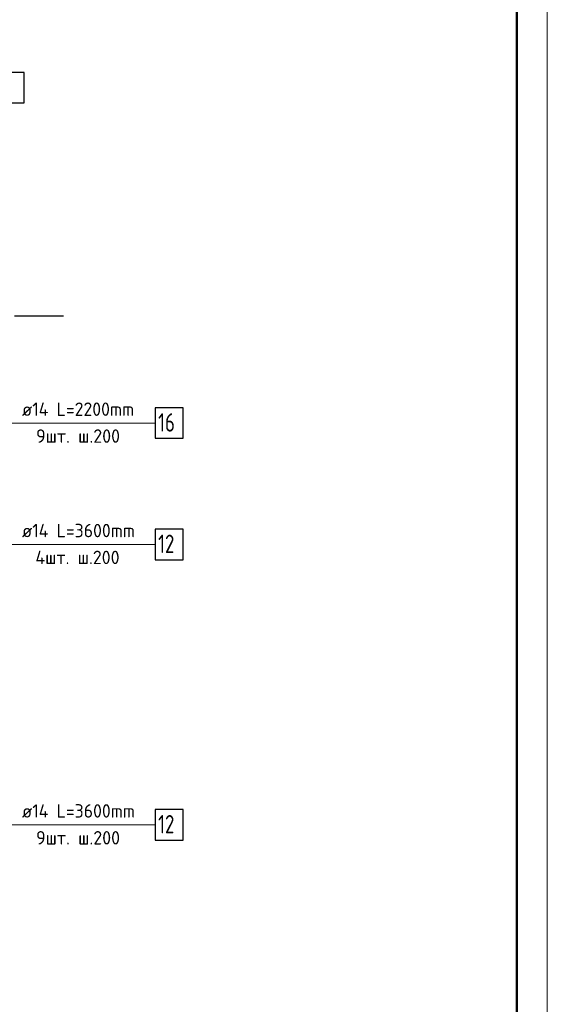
# Model space of a CAD drawing. Header units: millimetres. Extents: x 0 to 43617, y 0 to 59400.
# Tile 19 of 31: x 33357 to 42000, y 13260 to 29386. Entities that reach past the tile are written whole.
import ezdxf

# ---------------------------------------------------------------- set-up
doc = ezdxf.new("R2010")
doc.units = ezdxf.units.MM
doc.linetypes.add('______5', pattern=[1100, 800, -100, 100, -100])
for name, color, linetype, lineweight in [('Standard', 7, 'Continuous', 25), ('ДОП Верх по У', 7, 'Continuous', 25), ('Оси', 40, '______5', 18), ('Позиционная метка номер позиции', 7, 'Continuous', 13)]:
    doc.layers.add(name, color=color, linetype=linetype, lineweight=lineweight)
doc.styles.add('ISOCPEUR', font='txt')

msp = doc.modelspace()

# ---------------------------------------------------------------- linework, layer by layer
at = {"layer": 'Standard', "color": 7, "linetype": 'Continuous', "lineweight": 13, "transparency": 33554687}
msp.add_lwpolyline([(0, 0), (42000, 0), (42000, 59400), (0, 59400), (0, 0)], close=True, dxfattribs=at)
at = {"layer": 'Standard', "color": 7, "linetype": 'Continuous', "lineweight": 18, "transparency": 33554687}
msp.add_lwpolyline([(42000, 59400), (0, 59400), (0, 0), (42000, 0), (42000, 59400)], dxfattribs=at)
at = {"layer": 'Standard', "color": 7, "linetype": 'Continuous', "lineweight": 13, "transparency": 33554687}
msp.add_lwpolyline([(42000, 59400), (0, 59400), (0, 0), (42000, 0), (42000, 59400)], dxfattribs=at)
at = {"layer": 'Standard', "color": 7, "linetype": 'Continuous', "lineweight": 50, "transparency": 33554687}
msp.add_lwpolyline([(2000, 58900), (41500, 58900), (41500, 500), (2000, 500), (2000, 58900)], close=True, dxfattribs=at)
at = {"layer": 'ДОП Верх по У', "color": 7, "linetype": 'Continuous', "lineweight": 13, "transparency": 33554687}
for p, q in [((33374, 22780), (35482, 22780)), ((33374, 20792), (35482, 20792)), ((33374, 16200), (35482, 16200))]:
    msp.add_line(p, q, dxfattribs=at)
at = {"layer": 'ДОП Верх по У', "color": 7, "linetype": 'Continuous', "lineweight": 25, "transparency": 33554687}
for points in [[(32910, 28022), (33430, 28022), (33430, 28522), (32910, 28522), (32910, 28022)], [(35574, 22530), (36034, 22530), (36034, 23030), (35574, 23030), (35574, 22530)], [(35574, 20542), (36034, 20542), (36034, 21042), (35574, 21042), (35574, 20542)], [(35574, 15950), (36034, 15950), (36034, 16450), (35574, 16450), (35574, 15950)]]:
    msp.add_lwpolyline(points, dxfattribs=at)
at = {"layer": 'Оси', "color": 8, "linetype": '______5', "lineweight": -3, "transparency": 33554687}
msp.add_line((34074, 24530), (3600, 24530), dxfattribs=at)
msp.add_line((34074, 24530), (3600, 24530), dxfattribs=at)
at = {"layer": 'Позиционная метка номер позиции', "color": 7, "linetype": 'Continuous', "lineweight": 13, "transparency": 33554687}
for points in [[(29699, 23280), (30199, 22780), (35574, 22780)], [(32574, 20292), (33074, 20792), (35574, 20792)], [(29674, 16700), (30174, 16200), (35574, 16200)]]:
    msp.add_lwpolyline(points, dxfattribs=at)

# ---------------------------------------------------------------- texts
at = {"layer": 'ДОП Верх по У', "color": 7, "linetype": 'Continuous', "lineweight": 13, "transparency": 33554687, "attachment_point": 7, "style": 'ISOCPEUR'}
for s, insert, char_height, width in [('\\W0.96;ø14 L=2200mm ', (33394, 22897), 220, 2172.6), ('\\W0.75;16', (35624, 22640), 300, 472.29), ('\\W0.97;9шт. ш.200 ', (33625, 22457), 220, 1712.32), ('\\W0.96;ø14 L=3600mm ', (33394, 20909), 220, 2172.6), ('\\W0.75;12', (35624, 20652), 300, 472.29), ('\\W0.97;4шт. ш.200 ', (33614, 20469), 220, 1734.41), ('\\W0.96;ø14 L=3600mm ', (33394, 16317), 220, 2172.6), ('\\W0.75;12', (35624, 16060), 300, 472.29), ('\\W0.97;9шт. ш.200 ', (33625, 15877), 220, 1712.32)]:
    msp.add_mtext(s, dxfattribs=dict(at, insert=insert, char_height=char_height, width=width))

doc.saveas('drawing.dxf')
